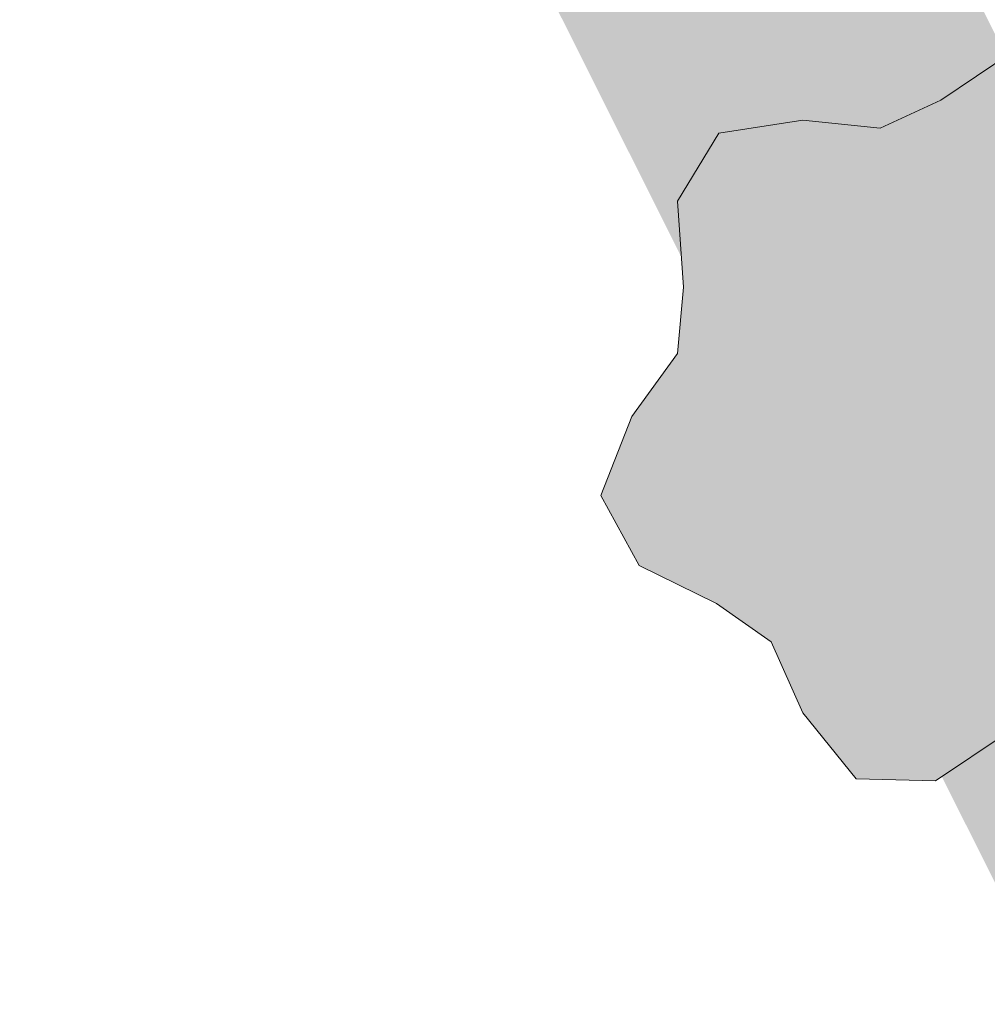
# Model space of a CAD drawing. Extents: x 306008 to 307050, y 9156110 to 9156581.
# Tile 137 of 256: x 306100.68 to 306101.96, y 9156378.7 to 9156379.99. Entities that reach past the tile are written whole.
import ezdxf

# ---------------------------------------------------------------- set-up
doc = ezdxf.new("R2010")
doc.units = 0
doc.layers.add('D32_JLN_PAGAR_HIJAU', color=7, linetype='Continuous')

msp = doc.modelspace()

# ---------------------------------------------------------------- hatches: boundary and pattern name
at = {"layer": 'D32_JLN_PAGAR_HIJAU', "true_color": 0x78aa60}
h = msp.add_hatch(color=7, dxfattribs=at)
h.dxf.hatch_style = 1
h.paths.add_polyline_path([(306112.3694, 9156365.7231), (306112.0702, 9156365.9024), (306111.7919, 9156366.1127), (306108.135, 9156369.1977), (306107.9334, 9156369.3829), (306107.7481, 9156369.5843), (306107.5804, 9156369.8007), (306104.0723, 9156374.743), (306103.9366, 9156374.9505), (306103.8172, 9156375.1677), (306086.0128, 9156410.6861), (306085.9204, 9156410.8873), (306071.8442, 9156444.5052), (306071.8046, 9156444.6044), (306062.1135, 9156470.069), (306062.0506, 9156470.25), (306055.68, 9156490.5088), (306055.6204, 9156490.7239), (306047.8909, 9156522.8704), (306034.623, 9156559.9878), (306034.5096, 9156560.382), (306032.0667, 9156571.4617), (306032.1148, 9156571.3859), (306032.1455, 9156571.3343), (306032.2572, 9156571.1295), (306032.2882, 9156571.0669), (306032.3578, 9156570.9159), (306032.4386, 9156570.7272), (306032.4388, 9156570.7268), (306032.4499, 9156570.7022), (306032.45, 9156570.7019), (306032.5584, 9156570.4725), (306032.6588, 9156570.1892), (306032.7402, 9156569.9169), (306032.7402, 9156569.9166), (306032.7464, 9156569.8971), (306032.7465, 9156569.8965), (306032.7553, 9156569.8714), (306032.7554, 9156569.8711), (306032.9098, 9156569.4467), (306032.9099, 9156569.4465), (306032.9168, 9156569.4281), (306032.917, 9156569.4277), (306032.9241, 9156569.4101), (306032.9242, 9156569.4098), (306033.0864, 9156569.0219), (306033.1597, 9156568.8267), (306034.9979, 9156560.4896), (306035.0938, 9156560.1561), (306048.3707, 9156523.0134), (306056.1065, 9156490.8408), (306056.1569, 9156490.6587), (306062.5276, 9156470.4), (306062.5808, 9156470.2468), (306072.2719, 9156444.7823), (306072.3054, 9156444.6983), (306086.3816, 9156411.0804), (306086.4598, 9156410.9102), (306104.2642, 9156375.3918), (306104.3652, 9156375.208), (306104.4801, 9156375.0324), (306107.9881, 9156370.0901), (306108.13, 9156369.907), (306108.2868, 9156369.7365), (306108.4574, 9156369.5799), (306112.1143, 9156366.4949), (306112.3498, 9156366.3169), (306112.603, 9156366.1652), (306112.871, 9156366.0416), (306120.4746, 9156363.0166), (306120.8557, 9156363.9744), (306120.2898, 9156362.552), (306112.6861, 9156365.577)])
at = {"layer": 'D32_JLN_PAGAR_HIJAU', "true_color": 0x568c46}
h = msp.add_hatch(color=7, dxfattribs=at)
h.dxf.hatch_style = 1
h.paths.add_polyline_path([(306102.389, 9156379.4724), (306102.4294, 9156379.5766), (306102.3791, 9156379.6683), (306102.2774, 9156379.7182), (306102.2057, 9156379.7686), (306102.164, 9156379.8621), (306102.0939, 9156379.9492), (306101.9894, 9156379.9515), (306101.8953, 9156379.8884), (306101.8158, 9156379.8515), (306101.714, 9156379.8621), (306101.6035, 9156379.845), (306101.5493, 9156379.7556), (306101.5569, 9156379.6425), (306101.5491, 9156379.5553), (306101.489, 9156379.4724), (306101.4486, 9156379.3682), (306101.4989, 9156379.2765), (306101.6006, 9156379.2265), (306101.6723, 9156379.1761), (306101.714, 9156379.0827), (306101.7841, 9156378.9956), (306101.8886, 9156378.9933), (306101.9827, 9156379.0564), (306102.0622, 9156379.0933), (306102.164, 9156379.0827), (306102.2745, 9156379.0998), (306102.3287, 9156379.1892), (306102.3211, 9156379.3023), (306102.3289, 9156379.3895)])

# ---------------------------------------------------------------- linework, layer by layer
at = {"layer": 'D32_JLN_PAGAR_HIJAU', "lineweight": 9, "true_color": 0x3c6432}
msp.add_lwpolyline([(306101.9894, 9156379.9515), (306101.8953, 9156379.8884), (306101.8158, 9156379.8515), (306101.714, 9156379.8621), (306101.6035, 9156379.845), (306101.5493, 9156379.7556), (306101.5569, 9156379.6425), (306101.5491, 9156379.5553), (306101.489, 9156379.4724), (306101.4486, 9156379.3682), (306101.4989, 9156379.2765), (306101.6006, 9156379.2265), (306101.6723, 9156379.1761), (306101.714, 9156379.0827), (306101.7841, 9156378.9956), (306101.8886, 9156378.9933), (306101.9827, 9156379.0564)], dxfattribs=at)

doc.saveas('drawing.dxf')
